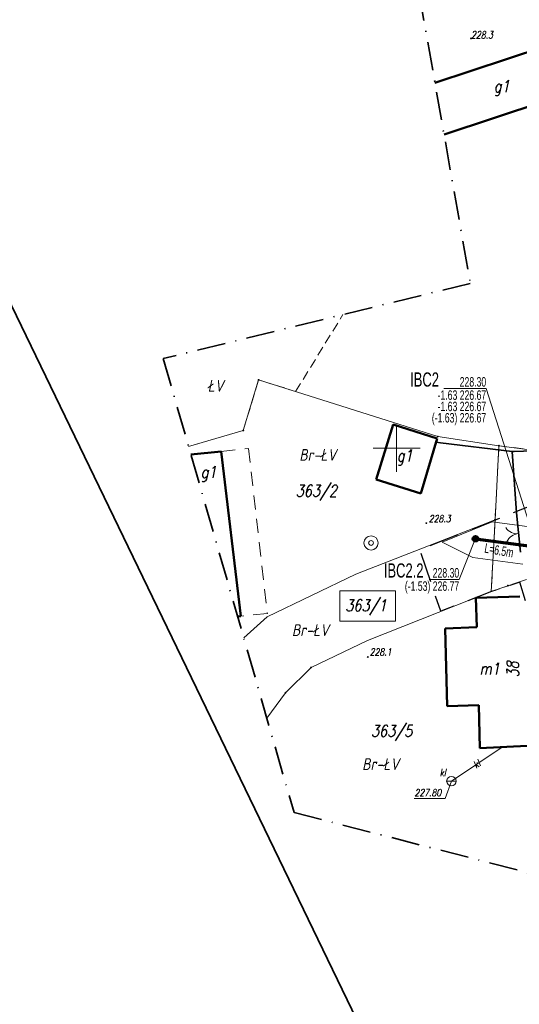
# Model space of a CAD drawing. Header units: millimetres. Extents: x 7436010 to 7436992, y 5663514 to 5666647.
# Tile 6 of 73: x 7436210 to 7436263, y 5663741 to 5663845. Entities that reach past the tile are written whole.
import ezdxf
from ezdxf.enums import TextEntityAlignment as Align

# ---------------------------------------------------------------- set-up
doc = ezdxf.new("R2010")
doc.units = ezdxf.units.MM
for name, pattern in [('$0$HIDDEN', [9.525, 6.35, -3.175]), ('1', [0]), ('2_EGBU_A', [0]), ('4', [2.5, 1.5, -1]), ('GAK', [3.5, 2, -0.75, 0, -0.75]), ('GDE', [0]), ('GUZ', [1.5, 1, -0.5])]:
    doc.linetypes.add(name, pattern=pattern)
for name, color, linetype, lineweight in [('15 PRZEWODY KL', 34, 'Continuous', 18), ('28 STUDNIA GŁEBINOWA', 5, 'Continuous', 18), ('31 SZAMBO OSADNIK', 34, 'Continuous', 18), ('43 RZĘDNE KL', 34, 'Continuous', 18), ('_AA_Odcinki boczne grawitacyjne 160mm - trasa', 30, 'Continuous', 70), ('_AA_Studnia kanalizacyjna PP 600mm - symbol', 24, 'Continuous', 40), ('_DZIAŁKI DO POZWOLENIA', 110, 'Continuous', 9), ('_LINIA ROZ.LOKA', 4, '$0$HIDDEN', 30), ('DZ_WSKAZANIA_L_0', 7, '1', 18), ('DZIALKI_SYT-WYS_T_0', 7, 'Continuous', 18), ('Działki zarys', 7, 'Continuous', 18), ('EADTD_T_0', 7, 'Continuous', 18), ('EBTPO_L_0', 7, '4', 18), ('EDZPD_L_1', 7, 'GDE', 18), ('EDZTD_T_0', 7, 'Continuous', 18), ('EGBB_E_T_0', 7, 'Continuous', 18), ('EGBB_L_0', 7, '2_EGBU_A', 50), ('EGBB_L_1', 7, '2_EGBU_A', 50), ('Linie_odn', 7, 'Continuous', 9), ('obszar odziaływania inwestcyji', 80, 'Continuous', 20), ('Podzial_sekcyjny_krzyze', 7, 'Continuous', 13), ('Punkty', 7, 'Continuous', 18), ('SZOPO_L_0', 7, 'BGT', 35), ('SZOPO_T_0', 7, 'Continuous', 18), ('UŻYTKI LINIE', 96, 'GUZ', 18), ('UŻYTKI OZNACZENIE', 96, 'Continuous', 18), ('WEKTOR RZĘDNE TERENU', 7, 'Continuous', 18), ('WUKOS_T_0', 7, 'Continuous', 18), ('WUKOS_T_1', 7, 'Continuous', 18), ('ZAKRES MAPY', 1, 'GAK', 35)]:
    doc.layers.add(name, color=color, linetype=linetype, lineweight=lineweight)
for name, color, linetype in [('_AA_Studnia kanalizacyjna PP 600mm - plamki', 24, 'Continuous'), ('_map', 7, 'Continuous'), ('TEKST ks przyłącz korek', 32, 'Continuous'), ('TEKST ks przyłącz L _ i', 32, 'Continuous'), ('TEKST ks studnia', 244, 'Continuous')]:
    doc.layers.add(name, color=color, linetype=linetype)
doc.layers.add('RAMA WYPLOT', color=3, linetype='Continuous', lineweight=35, plot=False)
doc.styles.add('K1_ACAD', font='romans.shx', dxfattribs={"width": 0.8, "oblique": 12})
doc.styles.add('PLAN 1 pop.', font='ARIALN.TTF', dxfattribs={"width": 0.8})
doc.styles.add('PLAN 2 pop.', font='ARIALN.TTF', dxfattribs={"width": 0.8})
doc.linetypes.add('BGT', pattern='A,3.75,[133,ltypeshp.shx,S=0.1875,R=0,X=0,Y=0],3.75', length=7.5)

# ---------------------------------------------------------------- blocks, each defined once
blk = doc.blocks.new('GRO')
at = {"linetype": 'Continuous'}
blk.add_circle((0, 0), 0.045, dxfattribs=at)
blk = doc.blocks.new('BGB')
at = {"linetype": 'Continuous'}
for centre, start, end in [((-1.5, 0), 359.9995, 60), ((1.5, 0), 120, 180.0005)]:
    blk.add_arc(centre, 1.5, start, end, dxfattribs=at)
blk = doc.blocks.new('WSP')
at = {"linetype": 'Continuous'}
blk.add_circle((0, 0), 0.045, dxfattribs=at)
blk = doc.blocks.new('STD')
at = {"linetype": 'Continuous'}
for radius in [0.75, 0.25]:
    blk.add_circle((0, 0), radius, dxfattribs=at)
blk = doc.blocks.new('SZB')
at = {"linetype": 'Continuous'}
blk.add_line((-0.5, 0), (0.5, 0), dxfattribs=at)
blk.add_circle((0, 0), 0.5, dxfattribs=at)
blk = doc.blocks.new('STUDZ')
at = {"layer": '15 PRZEWODY KL', "flags": 128}
blk.add_lwpolyline([(7436255.8, 5663764.75), (7436261.18, 5663768.35)], dxfattribs=at)
at = {"layer": '43 RZĘDNE KL', "flags": 128}
blk.add_lwpolyline([(7436251.87, 5663762.91), (7436255.13, 5663762.91), (7436255.8, 5663764.75)], dxfattribs=at)
at = {"layer": 'DZ_WSKAZANIA_L_0'}
for p, q in [((7436233.76, 5663801.88), (7436235.38, 5663807.24)), ((7436235.38, 5663807.24), (7436254.36, 5663801.23)), ((7436227.97, 5663800.17), (7436233.76, 5663801.88)), ((7436254.36, 5663801.23), (7436260.84, 5663800.26)), ((7436260.84, 5663800.26), (7436260.43, 5663792.4))]:
    blk.add_line(p, q, dxfattribs=at)
at = {"layer": 'Działki zarys', "flags": 128}
for points in [[(7436258.64, 5663840.21), (7436254.06, 5663838.69)], [(7436260.84, 5663800.26), (7436274.98, 5663798.41)], [(7436245.69, 5663786.65), (7436236.29, 5663782.15), (7436233.8, 5663779.92)], [(7436236.26, 5663771.4), (7436238.23, 5663774.11), (7436240.94, 5663776.78), (7436246.91, 5663779.65)]]:
    blk.add_lwpolyline(points, dxfattribs=at)
at = {"layer": 'EBTPO_L_0'}
for p, q in [((7436231.42, 5663799.66), (7436234.31, 5663799.97)), ((7436234.31, 5663799.97), (7436236.31, 5663782.51)), ((7436236.31, 5663782.51), (7436233.48, 5663782.2))]:
    blk.add_line(p, q, dxfattribs=at)
at = {"layer": 'EDZPD_L_1'}
for p, q in [((7436258.64, 5663840.21), (7436269.3, 5663843.72)), ((7436260.43, 5663792.4), (7436245.69, 5663786.65)), ((7436260.43, 5663792.4), (7436260.03, 5663784.81)), ((7436260.03, 5663784.81), (7436263.02, 5663785.84)), ((7436260.03, 5663784.81), (7436246.91, 5663779.65))]:
    blk.add_line(p, q, dxfattribs=at)
at = {"layer": 'EGBB_L_0'}
for p, q in [((7436254.06, 5663838.69), (7436269.3, 5663843.73)), ((7436255.03, 5663833.22), (7436271.03, 5663838.51)), ((7436258.41, 5663784.14), (7436263.07, 5663784.3)), ((7436258.41, 5663784.14), (7436258.51, 5663781.03)), ((7436255.13, 5663780.92), (7436258.51, 5663781.03)), ((7436255.13, 5663780.92), (7436255.37, 5663772.68)), ((7436255.37, 5663772.68), (7436258.7, 5663772.79)), ((7436258.7, 5663772.79), (7436258.83, 5663768.23)), ((7436258.83, 5663768.23), (7436263.82, 5663768.49))]:
    blk.add_line(p, q, dxfattribs=at)
at = {"layer": 'EGBB_L_1'}
for p, q in [((7436247.82, 5663796.68), (7436249.64, 5663802.5)), ((7436249.64, 5663802.5), (7436254.3, 5663801.04)), ((7436252.55, 5663795.19), (7436254.3, 5663801.04)), ((7436228.21, 5663799.32), (7436231.42, 5663799.66)), ((7436231.42, 5663799.66), (7436233.48, 5663782.2)), ((7436247.82, 5663796.68), (7436252.55, 5663795.19)), ((7436233.16, 5663782.16), (7436233.48, 5663782.2))]:
    blk.add_line(p, q, dxfattribs=at)
at = {"layer": 'Podzial_sekcyjny_krzyze', "color": 7, "lineweight": 13}
for p, q in [((7436250, 5663797.5), (7436250, 5663802.5)), ((7436247.5, 5663800), (7436252.5, 5663800))]:
    blk.add_line(p, q, dxfattribs=at)
at = {"layer": 'RAMA WYPLOT', "flags": 128}
blk.add_lwpolyline([(7436354.96, 5663513.71), (7436622.33, 5663643.03), (7436277.24, 5664356.53), (7436009.87, 5664227.21)], close=True, dxfattribs=at)
at = {"layer": 'SZOPO_L_0'}
for p, q in [((7436254.18, 5663800.65), (7436254.66, 5663800.58)), ((7436254.66, 5663800.58), (7436262.26, 5663799.66)), ((7436262.46, 5663799.66), (7436277.36, 5663800.05)), ((7436262.26, 5663799.66), (7436262.46, 5663799.66)), ((7436262.26, 5663799.66), (7436262.69, 5663793.15)), ((7436262.69, 5663793.15), (7436263.12, 5663788.98))]:
    blk.add_line(p, q, dxfattribs=at)
at = {"layer": 'UŻYTKI LINIE', "flags": 128}
for points in [[(7436239.3, 5663806), (7436244.32, 5663814.15)], [(7436302.27, 5663798.61), (7436277.95, 5663790.85), (7436263.02, 5663785.84), (7436260.03, 5663784.81), (7436260.43, 5663792.4), (7436260.84, 5663800.26), (7436274.98, 5663798.41), (7436278.09, 5663799.68), (7436284, 5663801.54), (7436288.8, 5663803.22), (7436295.1, 5663805.9), (7436299.77, 5663807.82)], [(7436227.97, 5663800.17), (7436233.76, 5663801.88), (7436235.38, 5663807.24), (7436239.3, 5663806)]]:
    blk.add_lwpolyline(points, dxfattribs=at)
at = {"layer": 'ZAKRES MAPY', "ltscale": 1.5}
blk.add_lwpolyline([(7436214.32, 5664064.98), (7436222.62, 5664010.82), (7436230.12, 5663943.99), (7436248.65, 5663869.32), (7436257.81, 5663817.45), (7436225.28, 5663809.49), (7436239.13, 5663761.43), (7436291.45, 5663747.95), (7436357.74, 5663551.42), (7436423.01, 5663550.19), (7436426.82, 5663608.65), (7436394.88, 5663706.24), (7436353.3, 5663786.62), (7436324.67, 5663863.48), (7436302.12, 5663964.1), (7436300.94, 5664023.12)], dxfattribs=at)
at = {"layer": '28 STUDNIA GŁEBINOWA'}
blk.add_blockref('STD', (7436247.29, 5663789.96), dxfattribs=at)
at = {"layer": '31 SZAMBO OSADNIK'}
blk.add_blockref('SZB', (7436255.8, 5663764.75), dxfattribs=at)
at = {"layer": 'Punkty'}
for p in [(7436235.38, 5663807.24), (7436233.76, 5663801.88), (7436254.36, 5663801.23), (7436260.84, 5663800.26), (7436260.43, 5663792.4), (7436261.78, 5663785.45), (7436240.94, 5663776.78), (7436238.23, 5663774.11)]:
    blk.add_blockref('GRO', p, dxfattribs=at)
at = {"layer": 'SZOPO_T_0', "rotation": 94.8214571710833}
blk.add_blockref('BGB', (7436262.92, 5663790.95), dxfattribs=at)
at = {"layer": 'WEKTOR RZĘDNE TERENU', "rotation": 0.06340145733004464}
for p in [(7436253.15, 5663792.06), (7436246.94, 5663777.89)]:
    blk.add_blockref('WSP', p, dxfattribs=at)
at = {"layer": 'WUKOS_T_0'}
blk.add_blockref('WSP', (7436257.89, 5663843.39), dxfattribs=at)
at = {"layer": '15 PRZEWODY KL', "style": 'K1_ACAD', "oblique": 12, "width": 0.8}
blk.add_text('kl', height=0.75, rotation=33.7819, dxfattribs=at).set_placement((7436258.49, 5663766.55), align=Align.MIDDLE)
at = {"layer": '31 SZAMBO OSADNIK', "style": 'K1_ACAD', "oblique": 12, "width": 0.8}
blk.add_text('kl', height=0.75, dxfattribs=at).set_placement((7436254.57, 5663765.28))
at = {"layer": '43 RZĘDNE KL', "style": 'K1_ACAD', "oblique": 12, "width": 0.8}
blk.add_text('227.80', height=0.75, dxfattribs=at).set_placement((7436251.9, 5663763.14))
at = {"layer": 'DZIALKI_SYT-WYS_T_0', "style": 'K1_ACAD', "oblique": 12, "width": 0.8}
blk.add_text('363/1', height=1.25, dxfattribs=at).set_placement((7436246.75, 5663783.26), align=Align.MIDDLE)
at = {"layer": 'EADTD_T_0', "style": 'K1_ACAD', "oblique": 12, "width": 0.8}
blk.add_text('38', height=1.25, rotation=91.5675, dxfattribs=at).set_placement((7436262.94, 5663776.58), align=Align.CENTER)
at = {"layer": 'EDZTD_T_0', "style": 'K1_ACAD', "oblique": 12, "width": 0.8}
for s, p in [('363/2', (7436239.31, 5663796.11)), ('363/5', (7436247.29, 5663770.68))]:
    blk.add_text(s, height=1.25, dxfattribs=at).set_placement(p, align=Align.TOP_LEFT)
at = {"layer": 'EGBB_E_T_0', "style": 'K1_ACAD', "oblique": 12, "width": 0.8}
for s, p in [('g1', (7436261.13, 5663838.13)), ('g1', (7436250.86, 5663799.01)), ('g1', (7436230.07, 5663797.27)), ('m1', (7436259.86, 5663776.66))]:
    blk.add_text(s, height=1.25, dxfattribs=at).set_placement(p, align=Align.MIDDLE)
at = {"layer": 'UŻYTKI OZNACZENIE', "style": 'K1_ACAD', "oblique": 12, "width": 0.8}
for s, p in [('ŁV', (7436229.97, 5663807.22)), ('Br-ŁV', (7436239.69, 5663799.91)), ('Br-ŁV', (7436238.91, 5663781.36)), ('Br-ŁV', (7436246.35, 5663767.17))]:
    blk.add_text(s, height=1.25, dxfattribs=at).set_placement(p, align=Align.TOP_LEFT)
at = {"layer": 'WEKTOR RZĘDNE TERENU', "style": 'K1_ACAD', "oblique": 12, "width": 0.8}
for s, p in [('228.3', (7436253.41, 5663792.17)), ('228.1', (7436247.15, 5663778.04))]:
    blk.add_text(s, height=0.75, rotation=0.0634, dxfattribs=at).set_placement(p)
at = {"layer": 'WUKOS_T_1', "style": 'K1_ACAD', "oblique": 12, "width": 0.8}
blk.add_text('228.3', height=0.75, dxfattribs=at).set_placement((7436257.89, 5663843.39))

msp = doc.modelspace()

# ---------------------------------------------------------------- hatches: boundary and pattern name
at = {"layer": '_AA_Studnia kanalizacyjna PP 600mm - plamki', "linetype": 'Continuous'}
h = msp.add_hatch(color=30, dxfattribs=at)
edge = h.paths.add_edge_path()
edge.add_arc((7436258.35, 5663790.41), 0.3, 0, 360)

# ---------------------------------------------------------------- linework, layer by layer
at = {"layer": '_AA_Odcinki boczne grawitacyjne 160mm - trasa', "linetype": 'Continuous'}
msp.add_lwpolyline([(7436258.35, 5663790.41), (7436258.35, 5663790.41), (7436264.77, 5663789.56)], dxfattribs=at)
at = {"layer": '_AA_Studnia kanalizacyjna PP 600mm - symbol', "color": 30, "linetype": 'Continuous'}
msp.add_circle((7436258.35, 5663790.41), 0.3, dxfattribs=at)
at = {"layer": '_DZIAŁKI DO POZWOLENIA'}
msp.add_lwpolyline([(7436243.99, 5663784.89), (7436249.89, 5663784.89), (7436249.89, 5663781.69), (7436243.99, 5663781.69)], close=True, dxfattribs=at)
at = {"layer": '_LINIA ROZ.LOKA', "ltscale": 0.5, "flags": 128}
msp.add_lwpolyline([(7436769.82, 5666386.17), (7436785.63, 5666401.9), (7436777.17, 5666339.85), (7436769.64, 5666284.84), (7436763.69, 5666241.33), (7436758.71, 5666204.87), (7436747, 5666120.48), (7436746.67, 5666118.16), (7436746, 5666112.25), (7436742.68, 5666086.95), (7436737.87, 5666050.31), (7436735.79, 5666034.48), (7436729.16, 5665983.96), (7436725.41, 5665955.37), (7436721.16, 5665922.94), (7436716.68, 5665892.75), (7436714.65, 5665879.5), (7436710.7, 5665853.65), (7436705.91, 5665822.36), (7436701.24, 5665791.78), (7436696.68, 5665761.99), (7436693.36, 5665740.28), (7436692.49, 5665734.57), (7436691.24, 5665725.21), (7436686.82, 5665692.28), (7436686.24, 5665687.98), (7436687.02, 5665687.87), (7436687.8, 5665687.76), (7436688.43, 5665687.68), (7436689.73, 5665687.5), (7436691.7, 5665687.22), (7436695.05, 5665686.76), (7436699.59, 5665686.13), (7436703.87, 5665685.5), (7436710.05, 5665684.69), (7436704.14, 5665626.72), (7436692.35, 5665554.03), (7436684.4, 5665507.89), (7436678.95, 5665476.38), (7436678.11, 5665452.58), (7436669.82, 5665424.53), (7436658.74, 5665384.42), (7436649.92, 5665353.22), (7436656.07, 5665352.41), (7436640.53, 5665294.18), (7436627.07, 5665248.66), (7436617.8, 5665220.56), (7436609.03, 5665184.74), (7436597.09, 5665145.04), (7436586.74, 5665104.18), (7436580.26, 5665077.61), (7436551.4, 5665080.63), (7436544.13, 5665053.46), (7436541.65, 5665043.68), (7436535.65, 5665019.89), (7436527.28, 5664986.71), (7436518.85, 5664953.13), (7436540.24, 5664951.29), (7436527.27, 5664905.09), (7436512.89, 5664848.87), (7436512.75, 5664848.25), (7436491.25, 5664843.66), (7436490.45, 5664840.42), (7436488.75, 5664840.17), (7436485.59, 5664828.52), (7436480.77, 5664810.69), (7436477.56, 5664798.83), (7436470.05, 5664771.07), (7436466.78, 5664758.91), (7436461, 5664737.53), (7436453.38, 5664709.45), (7436450.49, 5664698.66), (7436449.29, 5664694.23), (7436447.88, 5664689), (7436444.73, 5664677.41), (7436439.73, 5664658.88), (7436430.8, 5664625.84), (7436422.09, 5664592.64), (7436411.81, 5664553.45), (7436402.82, 5664519.11), (7436395.06, 5664489.58), (7436386.91, 5664458.42), (7436380.7, 5664434.66), (7436376.52, 5664418.9), (7436373.4, 5664406.85), (7436371.23, 5664398.64), (7436365.4, 5664376.39), (7436360.19, 5664356.59), (7436358.97, 5664351.96), (7436370.07, 5664349.72), (7436345.74, 5664252.38), (7436338.1, 5664221.81), (7436346.56, 5664219.64), (7436332.96, 5664172.83), (7436327.71, 5664153.96), (7436320.71, 5664127.65), (7436315.85, 5664109.04), (7436293.51, 5664105.67), (7436291.78, 5664098.99), (7436311.25, 5664095.22), (7436305.86, 5664069.9), (7436301.25, 5664052.5), (7436298.26, 5664034.7), (7436295.23, 5664016.7), (7436294.2, 5663992.36), (7436295.68, 5663969.32), (7436298.86, 5663944.9), (7436305.05, 5663922.42), (7436309.37, 5663907.37), (7436310.08, 5663904.28), (7436287.94, 5663894.27), (7436287.89, 5663894.23), (7436289.29, 5663888.17), (7436307.22, 5663896.42), (7436313.56, 5663878.37), (7436316.82, 5663864.36), (7436323.1, 5663841.84), (7436323.62, 5663840.35), (7436302.73, 5663832.55), (7436306.08, 5663818.61), (7436328.59, 5663826.53), (7436335.3, 5663807.88), (7436346.49, 5663776.83), (7436347.27, 5663774.44), (7436325.84, 5663769.72), (7436328.27, 5663765.49), (7436328.27, 5663765.49), (7436337.73, 5663749.26), (7436355.95, 5663758.12), (7436369.04, 5663743.04), (7436379.22, 5663723.73), (7436386.59, 5663707.33), (7436393.78, 5663687.44), (7436394.54, 5663683.16), (7436386.12, 5663681.18), (7436375.06, 5663673.19), (7436376.66, 5663669.4), (7436378.04, 5663665.37), (7436383.14, 5663649.89), (7436385.45, 5663641.27), (7436392.56, 5663614.94), (7436402.77, 5663597.55), (7436404.55, 5663594.36), (7436398.14, 5663579.56), (7436383.47, 5663579.87), (7436383.47, 5663598.95), (7436383.54, 5663613.76), (7436381.27, 5663622.16), (7436375.49, 5663643.65), (7436374.49, 5663647.41), (7436373.19, 5663652.22), (7436366.81, 5663649.77), (7436363.11, 5663660.13), (7436369.06, 5663664.53), (7436367.98, 5663667.46), (7436362.42, 5663663.46), (7436351.03, 5663690.17), (7436348.92, 5663700.66), (7436355.28, 5663701.41), (7436350.01, 5663711.55), (7436342.68, 5663723.84), (7436323.69, 5663721.1), (7436294.62, 5663770.74), (7436268.86, 5663766.23), (7436263.07, 5663785.82), (7436260.04, 5663784.81), (7436254.69, 5663782.73), (7436252.46, 5663789.25), (7436260.43, 5663792.4), (7436278.16, 5663799.5), (7436285.7, 5663801.99), (7436278.82, 5663825.68), (7436273.4, 5663846.93), (7436269.39, 5663864.94), (7436284.57, 5663868.62), (7436282.66, 5663876.99), (7436274.79, 5663875.66), (7436272.43, 5663887.4), (7436280.04, 5663888.29), (7436279.11, 5663892.09), (7436269.52, 5663890.93), (7436263.1, 5663914.55), (7436258.6, 5663935.85), (7436251.25, 5663959.73), (7436247.77, 5663974.33), (7436257.81, 5663977.45), (7436257.7, 5663985.66), (7436257.6, 5663994.26), (7436254.81, 5664004.46), (7436251.48, 5664016.71), (7436250.55, 5664027.07), (7436249.49, 5664037.26), (7436242.69, 5664037.33), (7436241.68, 5664048.83), (7436240.9, 5664065.75), (7436219.89, 5664094.24), (7436221.99, 5664101.65), (7436224.11, 5664100.45), (7436249.12, 5664102.02), (7436242.68, 5664108.3), (7436226.64, 5664128.31), (7436226.02, 5664140.26), (7436224.84, 5664141.85), (7436219.24, 5664143.56), (7436189.72, 5664143.16), (7436172.24, 5664151.73), (7436160.04, 5664157.7), (7436156.65, 5664159.35), (7436144.81, 5664164.95), (7436142.54, 5664166.01), (7436135.05, 5664171.55), (7436122.04, 5664181.32), (7436108.22, 5664191.49), (7436106.94, 5664192.44), (7436096.69, 5664202.79), (7436089.7, 5664209.89), (7436082.36, 5664217.23), (7436065.98, 5664208.51), (7436054.19, 5664202.18), (7436048.15, 5664211.64), (7436077.49, 5664231.59), (7436078.11, 5664230.8), (7436082.88, 5664224.7), (7436088.01, 5664218.66), (7436091.26, 5664215.4), (7436100.88, 5664205.31), (7436105.44, 5664200.58), (7436107, 5664199), (7436108.61, 5664197.36), (7436109.38, 5664196.58), (7436109.54, 5664196.42), (7436113.39, 5664193.77), (7436117.54, 5664190.76), (7436126.19, 5664184.59), (7436131.52, 5664180.7), (7436136.12, 5664196.77), (7436147.66, 5664192.78), (7436144.07, 5664181.29), (7436141.62, 5664173.45), (7436149.98, 5664169.14), (7436161.93, 5664163.01), (7436166.87, 5664160.46), (7436176.13, 5664155.71), (7436190.6, 5664148.29), (7436211.64, 5664148.49), (7436219.97, 5664148.58), (7436227.76, 5664146.18), (7436230.92, 5664142.23), (7436230.7, 5664137.63), (7436231.98, 5664130.14), (7436242.86, 5664115.22), (7436255.74, 5664102.74), (7436277.11, 5664081.5), (7436279.29, 5664110.77), (7436287.11, 5664140.3), (7436294.81, 5664168.38), (7436300.41, 5664167.93), (7436303.62, 5664180.05), (7436314.75, 5664222.52), (7436320.67, 5664244.51), (7436329.29, 5664276.33), (7436339.49, 5664314.22), (7436347.35, 5664343.31), (7436344.05, 5664344.14), (7436348.21, 5664369.31), (7436371.21, 5664451.73), (7436387.62, 5664516.96), (7436415.59, 5664621.21), (7436434.67, 5664694.68), (7436464.45, 5664803.67), (7436472.92, 5664837.82), (7436477.35, 5664838.62), (7436478.21, 5664841.78), (7436481.51, 5664853.98), (7436494.03, 5664899.69), (7436502.4, 5664930.23), (7436504.59, 5664938.28), (7436507.77, 5664949.8), (7436500.72, 5664950), (7436508.91, 5664982.67), (7436528.12, 5665058.56), (7436539.99, 5665099.16), (7436546.5, 5665097.77), (7436553.59, 5665124.94), (7436568.61, 5665185.17), (7436573.13, 5665202.81), (7436575.09, 5665210.14), (7436580.01, 5665229.57), (7436583.77, 5665244.51), (7436593.84, 5665284.25), (7436602.23, 5665317.29), (7436613.91, 5665363.64), (7436618.24, 5665380.68), (7436630.04, 5665427.09), (7436635.6, 5665448.86), (7436641.55, 5665472.26), (7436645.6, 5665488.17), (7436647.47, 5665501.71), (7436650.05, 5665519.83), (7436651.53, 5665531.05), (7436655.66, 5665560.73), (7436662.17, 5665607.71), (7436664.22, 5665622.58), (7436669.04, 5665657.29), (7436673.24, 5665687.67), (7436669.13, 5665688.35), (7436676.29, 5665740.38), (7436691.42, 5665845.09), (7436699.67, 5665904.31), (7436707.4, 5665965.13), (7436522.2, 5665967.37), (7436460.27, 5665974.02), (7436461.79, 5665994.07), (7436645.18, 5665988.69), (7436704.6, 5665987.73), (7436718.23, 5666087.22), (7436731.41, 5666189.83), (7436742.14, 5666261.15), (7436750, 5666316.48), (7436754.58, 5666343.8), (7436764.08, 5666343.13), (7436769.82, 5666386.17)], dxfattribs=at)
at = {"layer": 'Linie_odn'}
for points in [[(7436264.82, 5663789.61), (7436259.49, 5663806.32), (7436254.99, 5663806.32)], [(7436258.32, 5663790.36), (7436256.63, 5663786.1), (7436253.44, 5663786.1)]]:
    msp.add_lwpolyline(points, dxfattribs=at)
at = {"layer": 'obszar odziaływania inwestcyji', "ltscale": 2}
msp.add_lwpolyline([(7436264.6, 5663791.6), (7436260.14, 5663792.19), (7436254.83, 5663790.05), (7436258.09, 5663788.43), (7436263.39, 5663787.73)], dxfattribs=at)

# ---------------------------------------------------------------- block references
at = {"layer": '_map'}
msp.add_blockref('STUDZ', (0, 0), dxfattribs=at)

# ---------------------------------------------------------------- texts
at = {"layer": 'TEKST ks przyłącz korek', "width": 0.8}
for s, height, style, p in [('IBC2.2', 1.5, 'PLAN 1 pop.', (7436252.85, 5663786.3)), ('228.30', 1, 'PLAN 2 pop.', (7436256.63, 5663786.3)), ('(-1.53) 226.77', 1, 'PLAN 2 pop.', (7436256.63, 5663784.9))]:
    msp.add_text(s, height=height, dxfattribs=dict(at, style=style)).set_placement(p, align=Align.RIGHT)
at = {"layer": 'TEKST ks przyłącz L _ i', "style": 'PLAN 2 pop.', "width": 0.8}
msp.add_text('L=6.5m', height=1, rotation=350.1702, dxfattribs=at).set_placement((7436259.25, 5663788.95))
at = {"layer": 'TEKST ks studnia', "width": 0.8}
for s, height, style, p in [('IBC2', 1.5, 'PLAN 1 pop.', (7436254.49, 5663806.52)), ('228.30', 1, 'PLAN 2 pop.', (7436259.49, 5663806.52)), ('-1.63 226.67', 1, 'PLAN 2 pop.', (7436259.49, 5663805.12)), ('-1.63 226.67', 1, 'PLAN 2 pop.', (7436259.49, 5663803.92)), ('(-1.63) 226.67', 1, 'PLAN 2 pop.', (7436259.49, 5663802.72))]:
    msp.add_text(s, height=height, dxfattribs=dict(at, style=style)).set_placement(p, align=Align.RIGHT)

doc.saveas('drawing.dxf')
